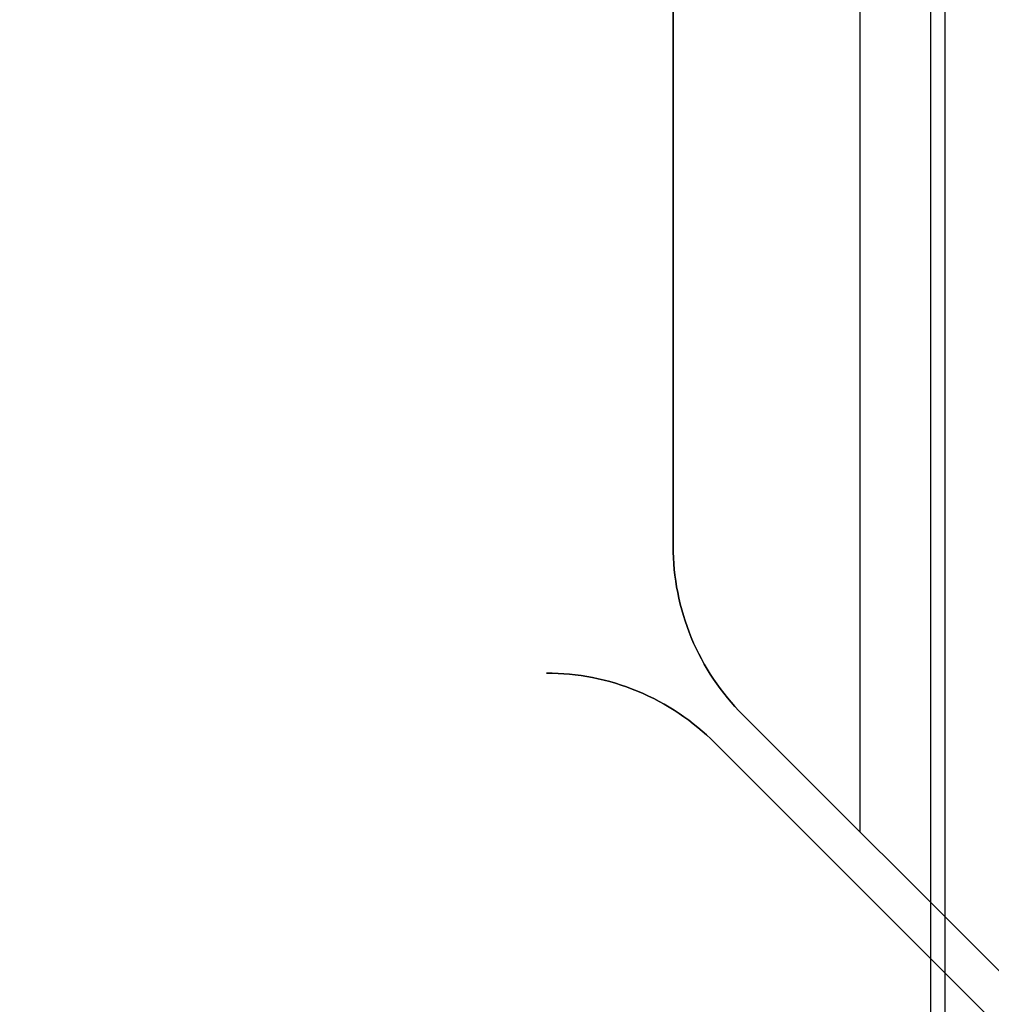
# Model space of a CAD drawing. Header units: millimetres. Extents: x -630 to 192, y -7 to 1615.
# Tile 66 of 249: x 27 to 76, y 108 to 157. Entities that reach past the tile are written whole.
import ezdxf

# ---------------------------------------------------------------- set-up
doc = ezdxf.new("R2010")
doc.units = ezdxf.units.MM
doc.header["$MEASUREMENT"] = 0
doc.layers.add('OVIDIO 160x80x72h', color=7, linetype='Continuous')

msp = doc.modelspace()

# ---------------------------------------------------------------- linework, layer by layer
at = {"layer": 'OVIDIO 160x80x72h'}
for points in [[(60.433, 130.612), (60.433, 803.771)], [(60.433, 803.771), (60.433, 130.612)], [(60.433, 130.612), (60.433, 803.771)], [(60.433, 130.612), (60.433, 803.771)], [(60.433, 803.771), (60.433, 130.612)], [(69.873, 116.202), (69.873, 803.771)], [(69.873, 116.202), (69.873, 803.771)], [(73.428, 97.565), (73.428, 738.988)], [(74.153, 97.565), (74.153, 738.988)], [(63.948, 122.127), (63.747, 122.333), (63.55, 122.544), (63.357, 122.761), (63.17, 122.984), (62.986, 123.212), (62.808, 123.445), (62.636, 123.683), (62.468, 123.926), (62.306, 124.174), (62.15, 124.426), (62.001, 124.682), (61.857, 124.943), (61.719, 125.207), (61.588, 125.475), (61.464, 125.746), (61.346, 126.02), (61.236, 126.297), (61.132, 126.577), (61.035, 126.858), (60.946, 127.142), (60.863, 127.428), (60.788, 127.715), (60.72, 128.004), (60.659, 128.293), (60.606, 128.584), (60.56, 128.874), (60.521, 129.165), (60.489, 129.456), (60.464, 129.746), (60.447, 130.036), (60.436, 130.324), (60.433, 130.612)], [(60.433, 130.612), (60.436, 130.324), (60.447, 130.036), (60.464, 129.746), (60.489, 129.456), (60.521, 129.165), (60.56, 128.874), (60.606, 128.584), (60.659, 128.293), (60.72, 128.004), (60.788, 127.715), (60.863, 127.428), (60.946, 127.142), (61.035, 126.858), (61.132, 126.577), (61.236, 126.297), (61.346, 126.02), (61.464, 125.746), (61.588, 125.475), (61.719, 125.207), (61.857, 124.943), (62.001, 124.682), (62.15, 124.426), (62.306, 124.174), (62.468, 123.926), (62.636, 123.683), (62.808, 123.445), (62.986, 123.212), (63.17, 122.984), (63.357, 122.761), (63.55, 122.544), (63.747, 122.333), (63.948, 122.127)], [(60.433, 130.612), (60.436, 130.324), (60.447, 130.036), (60.464, 129.746), (60.489, 129.456), (60.521, 129.165), (60.56, 128.874), (60.606, 128.584), (60.659, 128.293), (60.72, 128.004), (60.788, 127.715), (60.863, 127.428), (60.946, 127.142), (61.035, 126.858), (61.132, 126.577), (61.236, 126.297), (61.346, 126.02), (61.464, 125.746), (61.588, 125.475), (61.719, 125.207), (61.857, 124.943), (62.001, 124.682), (62.15, 124.426), (62.306, 124.174), (62.468, 123.926), (62.636, 123.683), (62.808, 123.445), (62.986, 123.212), (63.17, 122.984), (63.357, 122.761), (63.55, 122.544), (63.747, 122.333), (63.948, 122.127)], [(63.948, 122.127), (63.747, 122.333), (63.55, 122.544), (63.357, 122.761), (63.17, 122.984), (62.986, 123.212), (62.808, 123.445), (62.636, 123.683), (62.468, 123.926), (62.306, 124.174), (62.15, 124.426), (62.001, 124.682), (61.857, 124.943), (61.719, 125.207), (61.588, 125.475), (61.464, 125.746), (61.346, 126.02), (61.236, 126.297), (61.132, 126.577), (61.035, 126.858), (60.946, 127.142), (60.863, 127.428), (60.788, 127.715), (60.72, 128.004), (60.659, 128.293), (60.606, 128.584), (60.56, 128.874), (60.521, 129.165), (60.489, 129.456), (60.464, 129.746), (60.447, 130.036), (60.436, 130.324), (60.433, 130.612)], [(60.433, 130.612), (60.436, 130.324), (60.447, 130.036), (60.464, 129.746), (60.489, 129.456), (60.521, 129.165), (60.56, 128.874), (60.606, 128.584), (60.659, 128.293), (60.72, 128.004), (60.788, 127.715), (60.863, 127.428), (60.946, 127.142), (61.035, 126.858), (61.132, 126.577), (61.236, 126.297), (61.346, 126.02), (61.464, 125.746), (61.588, 125.475), (61.719, 125.207), (61.857, 124.943), (62.001, 124.682), (62.15, 124.426), (62.306, 124.174), (62.468, 123.926), (62.636, 123.683), (62.808, 123.445), (62.986, 123.212), (63.17, 122.984), (63.357, 122.761), (63.55, 122.544), (63.747, 122.333), (63.948, 122.127)], [(62.534, 120.713), (62.328, 120.914), (62.116, 121.11), (61.899, 121.303), (61.676, 121.491), (61.448, 121.674), (61.215, 121.852), (60.977, 122.025), (60.734, 122.192), (60.486, 122.354), (60.234, 122.51), (59.978, 122.66), (59.718, 122.804), (59.453, 122.941), (59.186, 123.072), (58.915, 123.196), (58.64, 123.314), (58.363, 123.425), (58.084, 123.528), (57.802, 123.625), (57.518, 123.715), (57.232, 123.797), (56.945, 123.872), (56.656, 123.94), (56.367, 124.001), (56.077, 124.055), (55.786, 124.101), (55.495, 124.14), (55.205, 124.171), (54.914, 124.196), (54.625, 124.213), (54.336, 124.224), (54.048, 124.227)], [(54.048, 124.227), (54.336, 124.224), (54.625, 124.213), (54.914, 124.196), (55.205, 124.171), (55.495, 124.14), (55.786, 124.101), (56.077, 124.055), (56.367, 124.001), (56.656, 123.94), (56.945, 123.872), (57.232, 123.797), (57.518, 123.715), (57.802, 123.625), (58.084, 123.528), (58.363, 123.425), (58.64, 123.314), (58.915, 123.196), (59.186, 123.072), (59.453, 122.941), (59.718, 122.804), (59.978, 122.66), (60.234, 122.51), (60.486, 122.354), (60.734, 122.192), (60.977, 122.025), (61.215, 121.852), (61.448, 121.674), (61.676, 121.491), (61.899, 121.303), (62.116, 121.11), (62.328, 120.914), (62.534, 120.713)], [(54.048, 124.227), (54.336, 124.224), (54.625, 124.213), (54.914, 124.196), (55.205, 124.171), (55.495, 124.14), (55.786, 124.101), (56.077, 124.055), (56.367, 124.001), (56.656, 123.94), (56.945, 123.872), (57.232, 123.797), (57.518, 123.715), (57.802, 123.625), (58.084, 123.528), (58.363, 123.425), (58.64, 123.314), (58.915, 123.196), (59.186, 123.072), (59.453, 122.941), (59.718, 122.804), (59.978, 122.66), (60.234, 122.51), (60.486, 122.354), (60.734, 122.192), (60.977, 122.025), (61.215, 121.852), (61.448, 121.674), (61.676, 121.491), (61.899, 121.303), (62.116, 121.11), (62.328, 120.914), (62.534, 120.713)], [(54.048, 124.227), (54.336, 124.224), (54.625, 124.213), (54.914, 124.196), (55.205, 124.171), (55.495, 124.14), (55.786, 124.101), (56.077, 124.055), (56.367, 124.001), (56.656, 123.94), (56.945, 123.872), (57.232, 123.797), (57.518, 123.715), (57.802, 123.625), (58.084, 123.528), (58.363, 123.425), (58.64, 123.314), (58.915, 123.196), (59.186, 123.072), (59.453, 122.941), (59.718, 122.804), (59.978, 122.66), (60.234, 122.51), (60.486, 122.354), (60.734, 122.192), (60.977, 122.025), (61.215, 121.852), (61.448, 121.674), (61.676, 121.491), (61.899, 121.303), (62.116, 121.11), (62.328, 120.914), (62.534, 120.713)], [(62.534, 120.713), (62.328, 120.914), (62.116, 121.11), (61.899, 121.303), (61.676, 121.491), (61.448, 121.674), (61.215, 121.852), (60.977, 122.025), (60.734, 122.192), (60.486, 122.354), (60.234, 122.51), (59.978, 122.66), (59.718, 122.804), (59.453, 122.941), (59.186, 123.072), (58.915, 123.196), (58.64, 123.314), (58.363, 123.425), (58.084, 123.528), (57.802, 123.625), (57.518, 123.715), (57.232, 123.797), (56.945, 123.872), (56.656, 123.94), (56.367, 124.001), (56.077, 124.055), (55.786, 124.101), (55.495, 124.14), (55.205, 124.171), (54.914, 124.196), (54.625, 124.213), (54.336, 124.224), (54.048, 124.227)], [(77.895, 108.18), (63.948, 122.127)], [(63.948, 122.127), (77.895, 108.18)], [(63.948, 122.127), (77.895, 108.18)], [(77.895, 108.18), (63.948, 122.127)], [(77.895, 108.18), (63.948, 122.127)], [(62.534, 120.713), (76.48, 106.766)], [(76.48, 106.766), (62.534, 120.713)], [(76.48, 106.766), (62.534, 120.713)], [(62.534, 120.713), (76.48, 106.766)], [(76.48, 106.766), (62.534, 120.713)]]:
    msp.add_lwpolyline(points, dxfattribs=at)
at = {"layer": 'OVIDIO 160x80x72h', "extrusion": (1, 0, 0)}
for points in [[(130.612, 718.366), (130.612, 719.866)], [(130.612, 719.866), (130.612, 718.366)], [(124.227, 719.866), (124.227, 718.366)], [(124.227, 718.366), (124.227, 719.866)], [(117.234, 669.676), (117.234, 668.281)], [(115.153, 719.866), (115.153, 718.366)], [(114.716, 668.281), (114.716, 669.676)], [(113.739, 719.866), (113.739, 718.366)]]:
    msp.add_lwpolyline(points, dxfattribs=at)
at = {"layer": 'OVIDIO 160x80x72h', "extrusion": (0, 1, 0)}
for points in [[(219.111, 719.866), (-54.048, 719.866)], [(-54.048, 718.366), (219.111, 718.366)], [(-54.048, 719.116), (219.111, 719.116)], [(219.111, 718.366), (-54.048, 718.366)], [(-54.048, 719.866), (219.111, 719.866)], [(-63.948, 719.866), (-63.948, 718.366)], [(-63.948, 718.366), (-63.948, 719.866)], [(-62.534, 718.366), (-62.534, 719.866)], [(-62.534, 719.866), (-62.534, 718.366)], [(-68.459, 718.366), (219.111, 718.366)], [(-68.459, 719.866), (219.111, 719.866)]]:
    msp.add_lwpolyline(points, dxfattribs=at)

doc.saveas('drawing.dxf')
